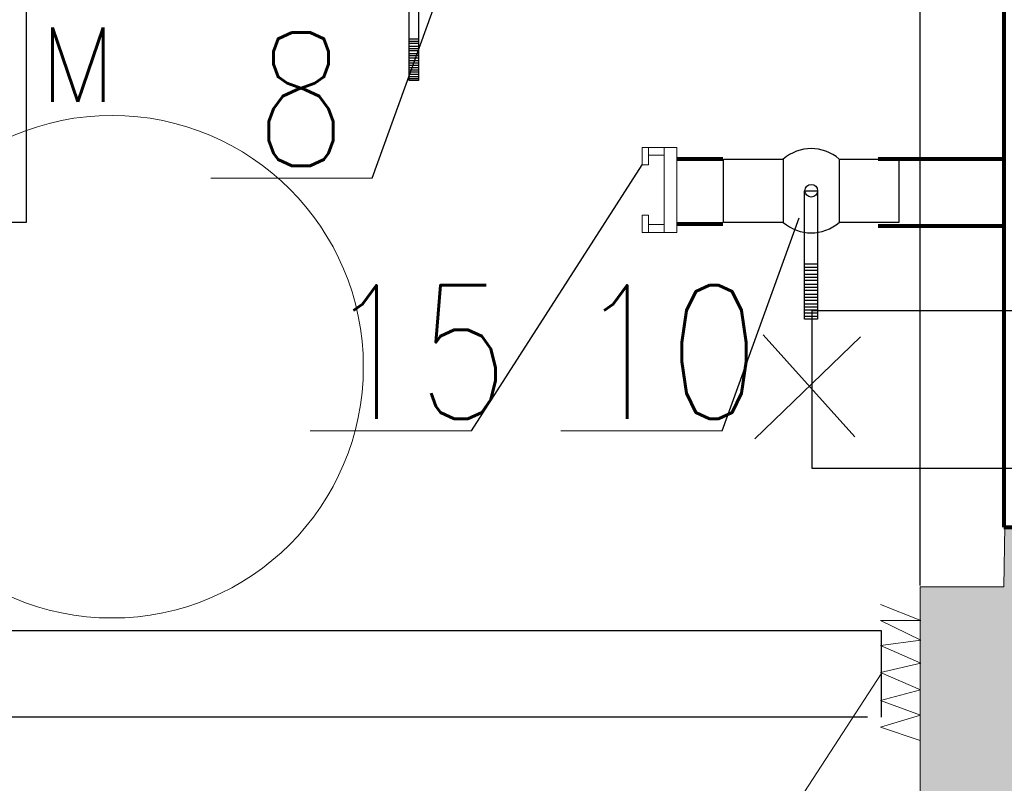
# Model space of a CAD drawing. Header units: metres. Extents: x 6538042 to 13082743, y 6022817 to 12049805.
# Tile 11 of 92: x 6539368 to 6539379, y 6024156 to 6024165. Entities that reach past the tile are written whole.
import ezdxf

# ---------------------------------------------------------------- set-up
doc = ezdxf.new("R2010")
doc.units = ezdxf.units.M
doc.header["$MEASUREMENT"] = 0
doc.layers.get('0').update_dxf_attribs({"linetype": 'CONTINUOUS', "lineweight": 18})
for name, color, linetype, lineweight in [('d-armatura', 7, 'CONTINUOUS', 30), ('d-komora zawory', 7, 'CONTINUOUS', 13), ('d-opis', 7, 'CONTINUOUS', 18), ('d-sciany komory', 7, 'CONTINUOUS', 30), ('d-zasilanie', 1, 'CONTINUOUS', 53), ('rury', 6, 'CONTINUOUS', 13)]:
    doc.layers.add(name, color=color, linetype=linetype, lineweight=lineweight)
for name, color, linetype in [('d-izolacja', 251, 'CONTINUOUS'), ('d-małe zawory', 7, 'CONTINUOUS'), ('dg opis', 7, 'CONTINUOUS')]:
    doc.layers.add(name, color=color, linetype=linetype)
doc.styles.get("Standard").update_dxf_attribs({"font": 'simplex.shx'})
doc.styles.add('STYL1', font='SIMPLEX.shx', dxfattribs={"width": 0.8})

msp = doc.modelspace()

# ---------------------------------------------------------------- hatches: boundary and pattern name
at = {"layer": 'd-zasilanie', "lineweight": 13}
h = msp.add_hatch(dxfattribs=at)
h.set_pattern_fill('TRANS', color=256)
h.paths.add_polyline_path([(6539379.35647, 6024158.83186), (6539385.34383, 6024158.81967), (6539385.34383, 6024157.9981), (6539386.34383, 6024157.9981), (6539386.34383, 6024146.48104), (6539386.47877, 6024145.2737), (6539386.72496, 6024144.48489), (6539386.98126, 6024143.93562), (6539387.44638, 6024143.21563), (6539387.83321, 6024142.76501), (6539388.64173, 6024142.07525), (6539389.44531, 6024141.61511), (6539390.1152, 6024141.35823), (6539390.58872, 6024141.24211), (6539392.42806, 6024141.00161), (6539397.52109, 6024140.33568), (6539414.22326, 6024138.15183), (6539426.73161, 6024136.51633), (6539433.77596, 6024135.59526), (6539435.81899, 6024135.19382), (6539437.43412, 6024134.47512), (6539438.57736, 6024133.67297), (6539439.5113, 6024132.75468), (6539440.48051, 6024131.37022), (6539441.19716, 6024129.64357), (6539441.51495, 6024127.38222), (6539441.66669, 6024125.61498), (6539442.00615, 6024122.13781), (6539442.49325, 6024117.14838), (6539443.55797, 6024106.24223), (6539435.55797, 6024106.24223), (6539434.83854, 6024113.6115), (6539434.45578, 6024117.53223), (6539434.06672, 6024121.51745), (6539433.81447, 6024124.1013), (6539433.12281, 6024125.35789), (6539432.47115, 6024126.1752), (6539431.72126, 6024126.88157), (6539430.84007, 6024127.49908), (6539429.87852, 6024127.98013), (6539429.40796, 6024128.15503), (6539418.42211, 6024129.59146), (6539405.33853, 6024131.30217), (6539400.56626, 6024131.92616), (6539394.87576, 6024132.67021), (6539389.19882, 6024133.41249), (6539386.55005, 6024133.75882), (6539385.71484, 6024133.93681), (6539384.9367, 6024134.1726), (6539384.09533, 6024134.50975), (6539383.27254, 6024134.93149), (6539382.34375, 6024135.53521), (6539381.37861, 6024136.34149), (6539380.36503, 6024137.4632), (6539379.59595, 6024138.61615), (6539378.89763, 6024140.12191), (6539378.5476, 6024141.30361), (6539378.38353, 6024142.20972), (6539378.34383, 6024144.56136), (6539378.34383, 6024151.47234), (6539378.34383, 6024158.11074), (6539379.34383, 6024158.11074)])

# ---------------------------------------------------------------- linework, layer by layer
at = {"color": 1}
for p, q in [((6539377.63291, 6024161.09394), (6539376.36978, 6024159.87681)), ((6539376.47309, 6024161.11618), (6539377.56459, 6024159.89986))]:
    msp.add_line(p, q, dxfattribs=at)
for p, q in [((6539377.87017, 6024157.8994), (6539378.35541, 6024157.70733)), ((6539378.35541, 6024157.70733), (6539377.87017, 6024157.70733)), ((6539377.87017, 6024157.70733), (6539378.35389, 6024157.47115)), ((6539378.35389, 6024157.47115), (6539377.87017, 6024157.40913)), ((6539377.87017, 6024157.40913), (6539378.35214, 6024157.19796)), ((6539378.35214, 6024157.19796), (6539377.87017, 6024157.08651)), ((6539372.05201, 6024148.11645), (6539377.88161, 6024157.0703)), ((6539377.87017, 6024157.08651), (6539378.3501, 6024156.88117)), ((6539378.3501, 6024156.88117), (6539377.87017, 6024156.75063)), ((6539377.87017, 6024156.75063), (6539378.34815, 6024156.57659)), ((6539378.34815, 6024156.57659), (6539377.87017, 6024156.43382)), ((6539377.87017, 6024156.43382), (6539378.3462, 6024156.27362))]:
    msp.add_line(p, q)
at = {"layer": 'd-armatura', "linetype": 'Continuous'}
msp.add_lwpolyline([(6539377.05689, 6024161.40861), (6539387.87119, 6024161.40861), (6539387.87119, 6024159.52263), (6539377.05689, 6024159.52263)], close=True, dxfattribs=at)
at = {"layer": 'd-izolacja'}
for p, q in [((6539367.67293, 6024167.54714), (6539367.67293, 6024162.45907)), ((6539378.34383, 6024158.12356), (6539378.34383, 6024167.54714)), ((6539367.67293, 6024162.45907), (6539351.03298, 6024162.45907))]:
    msp.add_line(p, q, dxfattribs=at)
at = {"layer": 'd-komora zawory'}
msp.add_circle((6539368.69739, 6024160.73714), 3, dxfattribs=at)
at = {"layer": 'd-małe zawory'}
for p, q in [((6539371.80237, 6024162.98991), (6539372.72321, 6024165.53341)), ((6539372.35713, 6024164.64783), (6539372.24614, 6024164.64783)), ((6539372.35713, 6024164.62148), (6539372.24614, 6024164.62148)), ((6539372.35713, 6024164.5957), (6539372.24614, 6024164.5957)), ((6539372.35713, 6024164.56062), (6539372.24614, 6024164.56062)), ((6539372.35713, 6024164.53426), (6539372.24614, 6024164.53426)), ((6539372.35713, 6024164.50848), (6539372.24614, 6024164.50848)), ((6539372.35713, 6024164.4744), (6539372.24614, 6024164.4744)), ((6539372.35713, 6024164.44805), (6539372.24614, 6024164.44805)), ((6539372.35713, 6024164.42226), (6539372.24614, 6024164.42226)), ((6539372.35713, 6024164.38718), (6539372.24614, 6024164.38718)), ((6539372.35713, 6024164.36083), (6539372.24614, 6024164.36083)), ((6539372.35713, 6024164.33504), (6539372.24614, 6024164.33504)), ((6539372.35713, 6024164.30475), (6539372.24614, 6024164.30475)), ((6539372.35713, 6024164.2784), (6539372.24614, 6024164.2784)), ((6539372.35713, 6024164.25261), (6539372.24614, 6024164.25261)), ((6539372.35713, 6024164.2261), (6539372.24614, 6024164.2261)), ((6539372.35713, 6024164.19975), (6539372.24614, 6024164.19975)), ((6539372.35713, 6024164.17396), (6539372.24614, 6024164.17396)), ((6539376.71181, 6024163.21577), (6539376.71181, 6024162.46055)), ((6539377.37791, 6024163.21577), (6539377.37791, 6024162.46055)), ((6539372.98863, 6024159.97217), (6539375.02685, 6024163.14885)), ((6539375.98107, 6024159.97217), (6539376.90191, 6024162.51567)), ((6539377.12042, 6024161.9598), (6539376.96655, 6024161.9598)), ((6539377.12042, 6024161.92327), (6539376.96655, 6024161.92327)), ((6539377.12042, 6024161.88752), (6539376.96655, 6024161.88752)), ((6539377.12042, 6024161.83889), (6539376.96655, 6024161.83889)), ((6539377.12042, 6024161.80236), (6539376.96655, 6024161.80236)), ((6539377.12042, 6024161.76661), (6539376.96655, 6024161.76661)), ((6539377.12042, 6024161.71937), (6539376.96655, 6024161.71937)), ((6539377.12042, 6024161.68283), (6539376.96655, 6024161.68283)), ((6539377.12042, 6024161.64708), (6539376.96655, 6024161.64708)), ((6539377.12042, 6024161.59845), (6539376.96655, 6024161.59845)), ((6539377.12042, 6024161.56192), (6539376.96655, 6024161.56192)), ((6539377.12042, 6024161.52617), (6539376.96655, 6024161.52617)), ((6539377.12042, 6024161.48417), (6539376.96655, 6024161.48417)), ((6539377.12042, 6024161.44764), (6539376.96655, 6024161.44764)), ((6539377.12042, 6024161.41189), (6539376.96655, 6024161.41189)), ((6539377.12042, 6024161.37513), (6539376.96655, 6024161.37513)), ((6539377.12042, 6024161.3386), (6539376.96655, 6024161.3386)), ((6539377.12042, 6024161.30285), (6539376.96655, 6024161.30285))]:
    msp.add_line(p, q, dxfattribs=at)
for points in [[(6539372.35713, 6024165.47451), (6539372.35713, 6024164.15324), (6539372.24614, 6024164.15324), (6539372.24614, 6024165.47451)], [(6539377.12042, 6024162.83816), (6539377.12042, 6024161.30285), (6539376.96655, 6024161.30285), (6539376.96655, 6024162.83816)]]:
    msp.add_lwpolyline(points, close=True, dxfattribs=at)
for points in [[(6539376.71181, 6024162.46055), (6539375.99714, 6024162.46055), (6539375.99714, 6024163.21577), (6539376.71181, 6024163.21577)], [(6539377.37791, 6024163.21577), (6539378.09259, 6024163.21577), (6539378.09259, 6024162.46055), (6539377.37791, 6024162.46055)]]:
    msp.add_lwpolyline(points, dxfattribs=at)
msp.add_circle((6539377.04486, 6024162.83816), 0.07556, dxfattribs=at)
for start, end in [(48.587589, 131.412411), (228.587588, 311.412412)]:
    msp.add_arc((6539377.04486, 6024162.83816), 0.5035, start, end, dxfattribs=at)
at = {"layer": 'd-opis', "linetype": 'Continuous'}
for p, q in [((6539369.87515, 6024162.98991), (6539371.80237, 6024162.98991)), ((6539371.0614, 6024159.97217), (6539372.98863, 6024159.97217)), ((6539374.05385, 6024159.97217), (6539375.98107, 6024159.97217))]:
    msp.add_line(p, q, dxfattribs=at)
at = {"layer": 'd-sciany komory'}
for p, q in [((6539365.42461, 6024157.58926), (6539377.88161, 6024157.58926)), ((6539377.88161, 6024157.58926), (6539377.88161, 6024156.55134))]:
    msp.add_line(p, q, dxfattribs=at)
msp.add_lwpolyline([(6539377.71707, 6024156.55134), (6539363.99302, 6024156.55134), (6539363.99302, 6024162.33108)], dxfattribs=at)
at = {"layer": 'd-zasilanie', "lineweight": 80}
for p, q in [((6539379.34383, 6024167.54714), (6539379.34383, 6024158.81967)), ((6539375.98814, 6024163.21577), (6539375.44074, 6024163.21577)), ((6539379.34383, 6024163.21577), (6539377.84524, 6024163.21577)), ((6539375.98814, 6024162.44094), (6539375.44074, 6024162.44094)), ((6539379.34383, 6024162.41577), (6539377.84524, 6024162.41577)), ((6539379.34383, 6024158.81967), (6539385.34383, 6024158.81967))]:
    msp.add_line(p, q, dxfattribs=at)
at = {"layer": 'd-zasilanie', "lineweight": 15}
for p in [(6539378.34383, 6024142.553), (6539379.34383, 6024158.11074)]:
    msp.add_line(p, (6539378.34383, 6024158.11074), dxfattribs=at)
at = {"layer": 'd-zasilanie', "lineweight": 13}
msp.add_lwpolyline([(6539382.34375, 6024135.53521), (6539381.37861, 6024136.34149), (6539380.36503, 6024137.4632), (6539379.59595, 6024138.61615), (6539378.89763, 6024140.12191), (6539378.5476, 6024141.30361), (6539378.38353, 6024142.20972), (6539378.34383, 6024144.56136), (6539378.34383, 6024151.47234), (6539378.34383, 6024158.11074), (6539379.34383, 6024158.11074), (6539379.35647, 6024158.83186)], dxfattribs=at)
at = {"layer": 'rury'}
msp.add_line((6539375.44074, 6024162.561), (6539375.44074, 6024163.15173), dxfattribs=at)
msp.add_line((6539375.44074, 6024162.561), (6539375.44074, 6024163.15173), dxfattribs=at)
for points in [[(6539375.10152, 6024163.3549), (6539375.10152, 6024163.14885), (6539375.02685, 6024163.14885), (6539375.02685, 6024163.3549)], [(6539375.28821, 6024163.3549), (6539375.28821, 6024163.26096), (6539375.10152, 6024163.26096), (6539375.10152, 6024163.3549)], [(6539375.44074, 6024163.3549), (6539375.44074, 6024162.34131), (6539375.28821, 6024162.34131), (6539375.28821, 6024163.3549)], [(6539375.10152, 6024162.34131), (6539375.10152, 6024162.54736), (6539375.02685, 6024162.54736), (6539375.02685, 6024162.34131)], [(6539375.28821, 6024162.34131), (6539375.28821, 6024162.43525), (6539375.10152, 6024162.43525), (6539375.10152, 6024162.34131)]]:
    msp.add_lwpolyline(points, close=True, dxfattribs=at)

# ---------------------------------------------------------------- texts
at = {"layer": 'd-opis'}
msp.add_text('M', height=0.88554, dxfattribs=at).set_placement((6539367.83292, 6024163.90101))
at = {"layer": 'dg opis', "color": 7, "linetype": 'Continuous', "lineweight": 60, "char_height": 1.59398, "attachment_point": 1, "style": 'STYL1'}
for s, insert in [('\\A1;8', (6539370.40648, 6024164.7279)), ('\\A1;15', (6539371.25213, 6024161.71016)), ('\\A1;10', (6539374.24457, 6024161.71016))]:
    msp.add_mtext_dynamic_manual_height_columns(s, width=26.3298502, gutter_width=12.5, heights=[0], dxfattribs=dict(at, insert=insert))

doc.saveas('drawing.dxf')
